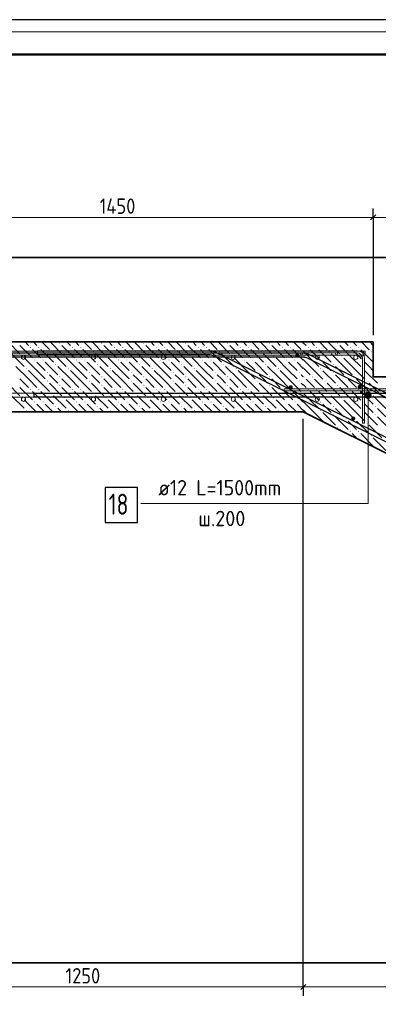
# Model space of a CAD drawing. Header units: millimetres. Extents: x 0 to 21005, y 0 to 14850.
# Tile 4 of 22: x 3883 to 6446, y 7811 to 14850. Entities that reach past the tile are written whole.
import ezdxf

# ---------------------------------------------------------------- set-up
doc = ezdxf.new("R2010")
doc.units = ezdxf.units.MM
for name, color, linetype, lineweight in [('Standard', 7, 'Continuous', 25), ('Обрамление проемов стержнями', 7, 'Continuous', 25), ('Позиционная метка линия выноска', 7, 'Continuous', 13), ('Размерная линия_ общее', 7, 'Continuous', 13), ('Фоновоя арматура Х1', 7, 'Continuous', 25)]:
    doc.layers.add(name, color=color, linetype=linetype, lineweight=lineweight)
doc.layers.add('ЖБ Лестница', color=7, linetype='Continuous', lineweight=25, true_color=0xe0e0ff)
doc.layers.add('ЖБ Перекрытие верхний уровень', color=7, linetype='Continuous', lineweight=25, true_color=0xe0e0ff)
doc.styles.add('ISOCPEUR', font='txt')

msp = doc.modelspace()

# ---------------------------------------------------------------- hatches: boundary and pattern name
at = {"layer": 'ЖБ Лестница', "linetype": 'Continuous', "lineweight": 18, "transparency": 33554687}
for points in [[(6151.9, 12536), (6155.1, 12539.2), (6158.4, 12536), (6155.1, 12532.7)], [(5941.9, 12506), (5945.1, 12509.2), (5948.4, 12506), (5945.1, 12502.7)], [(6001.9, 12506), (6005.1, 12509.2), (6008.4, 12506), (6005.1, 12502.7)], [(6091.9, 12476), (6095.1, 12479.2), (6098.4, 12476), (6095.1, 12472.7)], [(6241.9, 12506), (6245.1, 12509.2), (6248.4, 12506), (6245.1, 12502.7)], [(6301.9, 12506), (6305.1, 12509.2), (6308.4, 12506), (6305.1, 12502.7)], [(6391.9, 12476), (6395.1, 12479.2), (6398.4, 12476), (6395.1, 12472.7)], [(6031.9, 12416), (6035.1, 12419.2), (6038.4, 12416), (6035.1, 12412.7)], [(6121.9, 12386), (6125.1, 12389.2), (6128.4, 12386), (6125.1, 12382.7)], [(6181.9, 12446), (6185.1, 12449.2), (6188.4, 12446), (6185.1, 12442.7)], [(6331.9, 12416), (6335.1, 12419.2), (6338.4, 12416), (6335.1, 12412.7)], [(6031.9, 12356), (6035.1, 12359.2), (6038.4, 12356), (6035.1, 12352.7)], [(6121.9, 12326), (6125.1, 12329.2), (6128.4, 12326), (6125.1, 12322.7)], [(6331.9, 12356), (6335.1, 12359.2), (6338.4, 12356), (6335.1, 12352.7)], [(5911.9, 12296), (5915.1, 12299.2), (5918.4, 12296), (5915.1, 12292.7)], [(5971.9, 12296), (5975.1, 12299.2), (5978.4, 12296), (5975.1, 12292.7)], [(6061.9, 12266), (6065.1, 12269.2), (6068.4, 12266), (6065.1, 12262.7)], [(6211.9, 12296), (6215.1, 12299.2), (6218.4, 12296), (6215.1, 12292.7)], [(6271.9, 12296), (6275.1, 12299.2), (6278.4, 12296), (6275.1, 12292.7)], [(6361.9, 12266), (6365.1, 12269.2), (6368.4, 12266), (6365.1, 12262.7)], [(5941.9, 12206), (5945.1, 12209.2), (5948.4, 12206), (5945.1, 12202.7)], [(6001.9, 12206), (6005.1, 12209.2), (6008.4, 12206), (6005.1, 12202.7)], [(6091.9, 12176), (6095.1, 12179.2), (6098.4, 12176), (6095.1, 12172.7)], [(6151.9, 12236), (6155.1, 12239.2), (6158.4, 12236), (6155.1, 12232.7)], [(6241.9, 12206), (6245.1, 12209.2), (6248.4, 12206), (6245.1, 12202.7)], [(6301.9, 12206), (6305.1, 12209.2), (6308.4, 12206), (6305.1, 12202.7)], [(6391.9, 12176), (6395.1, 12179.2), (6398.4, 12176), (6395.1, 12172.7)], [(6031.9, 12116), (6035.1, 12119.2), (6038.4, 12116), (6035.1, 12112.7)], [(6181.9, 12146), (6185.1, 12149.2), (6188.4, 12146), (6185.1, 12142.7)], [(6331.9, 12116), (6335.1, 12119.2), (6338.4, 12116), (6335.1, 12112.7)], [(6031.9, 12056), (6035.1, 12059.2), (6038.4, 12056), (6035.1, 12052.7)], [(6121.9, 12086), (6125.1, 12089.2), (6128.4, 12086), (6125.1, 12082.7)], [(6331.9, 12056), (6335.1, 12059.2), (6338.4, 12056), (6335.1, 12052.7)], [(6421.9, 12086), (6425.1, 12089.2), (6428.4, 12086), (6425.1, 12082.7)], [(6064.6, 11968.7), (6065.1, 11969.2), (6066.6, 11967.7)], [(6121.9, 12026), (6125.1, 12029.2), (6128.4, 12026), (6125.1, 12022.7)], [(6211.9, 11996), (6215.1, 11999.2), (6218.4, 11996), (6215.1, 11992.7)], [(6271.9, 11996), (6275.1, 11999.2), (6278.4, 11996), (6275.1, 11992.7)], [(6361.9, 11966), (6365.1, 11969.2), (6368.4, 11966), (6365.1, 11962.7)], [(6421.9, 12026), (6425.1, 12029.2), (6428.4, 12026), (6425.1, 12022.7)], [(6151.9, 11936), (6155.1, 11939.2), (6158.4, 11936), (6155.1, 11932.7)], [(6241.9, 11906), (6245.1, 11909.2), (6248.4, 11906), (6245.1, 11902.7)], [(6301.9, 11906), (6305.1, 11909.2), (6308.4, 11906), (6305.1, 11902.7)], [(6391.9, 11876), (6395.1, 11879.2), (6398.4, 11876), (6395.1, 11872.7)], [(6424.6, 11788.7), (6425.1, 11789.2), (6426.6, 11787.7)]]:
    msp.add_hatch(color=7, dxfattribs=at).paths.add_polyline_path(points, flags=16)
at = {"layer": 'ЖБ Перекрытие верхний уровень', "linetype": 'Continuous', "lineweight": 18, "transparency": 33554687}
for points in [[(4166.8, 12536.9), (4170, 12540.2), (4173.3, 12536.9), (4170, 12533.7)], [(4466.8, 12536.9), (4470, 12540.2), (4473.3, 12536.9), (4470, 12533.7)], [(4766.8, 12536.9), (4770, 12540.2), (4773.3, 12536.9), (4770, 12533.7)], [(5066.8, 12536.9), (5070, 12540.2), (5073.3, 12536.9), (5070, 12533.7)], [(5366.8, 12536.9), (5370, 12540.2), (5373.3, 12536.9), (5370, 12533.7)], [(5666.8, 12536.9), (5670, 12540.2), (5673.3, 12536.9), (5670, 12533.7)], [(3956.8, 12506.9), (3960, 12510.2), (3963.3, 12506.9), (3960, 12503.7)], [(4016.8, 12506.9), (4020, 12510.2), (4023.3, 12506.9), (4020, 12503.7)], [(4106.8, 12476.9), (4110, 12480.2), (4113.3, 12476.9), (4110, 12473.7)], [(4256.8, 12506.9), (4260, 12510.2), (4263.3, 12506.9), (4260, 12503.7)], [(4316.8, 12506.9), (4320, 12510.2), (4323.3, 12506.9), (4320, 12503.7)], [(4406.8, 12476.9), (4410, 12480.2), (4413.3, 12476.9), (4410, 12473.7)], [(4556.8, 12506.9), (4560, 12510.2), (4563.3, 12506.9), (4560, 12503.7)], [(4616.8, 12506.9), (4620, 12510.2), (4623.3, 12506.9), (4620, 12503.7)], [(4706.8, 12476.9), (4710, 12480.2), (4713.3, 12476.9), (4710, 12473.7)], [(4856.8, 12506.9), (4860, 12510.2), (4863.3, 12506.9), (4860, 12503.7)], [(4916.8, 12506.9), (4920, 12510.2), (4923.3, 12506.9), (4920, 12503.7)], [(5006.8, 12476.9), (5010, 12480.2), (5013.3, 12476.9), (5010, 12473.7)], [(5156.8, 12506.9), (5160, 12510.2), (5163.3, 12506.9), (5160, 12503.7)], [(5216.8, 12506.9), (5220, 12510.2), (5223.3, 12506.9), (5220, 12503.7)], [(5306.8, 12476.9), (5310, 12480.2), (5313.3, 12476.9), (5310, 12473.7)], [(5456.8, 12506.9), (5460, 12510.2), (5463.3, 12506.9), (5460, 12503.7)], [(5516.8, 12506.9), (5520, 12510.2), (5523.3, 12506.9), (5520, 12503.7)], [(5606.8, 12476.9), (5610, 12480.2), (5613.3, 12476.9), (5610, 12473.7)], [(5756.8, 12506.9), (5760, 12510.2), (5763.3, 12506.9), (5760, 12503.7)], [(5816.8, 12506.9), (5820, 12510.2), (5823.3, 12506.9), (5820, 12503.7)], [(5906.8, 12476.9), (5910, 12480.2), (5910.1, 12480.1), (5910.1, 12473.8), (5910, 12473.7)], [(3896.8, 12446.9), (3900, 12450.2), (3903.3, 12446.9), (3900, 12443.7)], [(3986.8, 12416.9), (3990, 12420.2), (3993.3, 12416.9), (3990, 12413.7)], [(4046.8, 12416.9), (4050, 12420.2), (4053.3, 12416.9), (4050, 12413.7)], [(4136.8, 12386.9), (4140, 12390.2), (4143.3, 12386.9), (4140, 12383.7)], [(4196.8, 12446.9), (4200, 12450.2), (4203.3, 12446.9), (4200, 12443.7)], [(4286.8, 12416.9), (4290, 12420.2), (4293.3, 12416.9), (4290, 12413.7)], [(4346.8, 12416.9), (4350, 12420.2), (4353.3, 12416.9), (4350, 12413.7)], [(4436.8, 12386.9), (4440, 12390.2), (4443.3, 12386.9), (4440, 12383.7)], [(4496.8, 12446.9), (4500, 12450.2), (4503.3, 12446.9), (4500, 12443.7)], [(4586.8, 12416.9), (4590, 12420.2), (4593.3, 12416.9), (4590, 12413.7)], [(4646.8, 12416.9), (4650, 12420.2), (4653.3, 12416.9), (4650, 12413.7)], [(4736.8, 12386.9), (4740, 12390.2), (4743.3, 12386.9), (4740, 12383.7)], [(4796.8, 12446.9), (4800, 12450.2), (4803.3, 12446.9), (4800, 12443.7)], [(4886.8, 12416.9), (4890, 12420.2), (4893.3, 12416.9), (4890, 12413.7)], [(4946.8, 12416.9), (4950, 12420.2), (4953.3, 12416.9), (4950, 12413.7)], [(5036.8, 12386.9), (5040, 12390.2), (5043.3, 12386.9), (5040, 12383.7)], [(5096.8, 12446.9), (5100, 12450.2), (5103.3, 12446.9), (5100, 12443.7)], [(5186.8, 12416.9), (5190, 12420.2), (5193.3, 12416.9), (5190, 12413.7)], [(5246.8, 12416.9), (5250, 12420.2), (5253.3, 12416.9), (5250, 12413.7)], [(5336.8, 12386.9), (5340, 12390.2), (5343.3, 12386.9), (5340, 12383.7)], [(5396.8, 12446.9), (5400, 12450.2), (5403.3, 12446.9), (5400, 12443.7)], [(5486.8, 12416.9), (5490, 12420.2), (5493.3, 12416.9), (5490, 12413.7)], [(5546.8, 12416.9), (5550, 12420.2), (5553.3, 12416.9), (5550, 12413.7)], [(5636.8, 12386.9), (5640, 12390.2), (5643.3, 12386.9), (5640, 12383.7)], [(5696.8, 12446.9), (5700, 12450.2), (5703.3, 12446.9), (5700, 12443.7)], [(5786.8, 12416.9), (5790, 12420.2), (5793.3, 12416.9), (5790, 12413.7)], [(5846.8, 12416.9), (5850, 12420.2), (5853.3, 12416.9), (5850, 12413.7)], [(3926.8, 12356.9), (3930, 12360.2), (3933.3, 12356.9), (3930, 12353.7)], [(4076.8, 12326.9), (4080, 12330.2), (4083.3, 12326.9), (4080, 12323.7)], [(4226.8, 12356.9), (4230, 12360.2), (4233.3, 12356.9), (4230, 12353.7)], [(4376.8, 12326.9), (4380, 12330.2), (4383.3, 12326.9), (4380, 12323.7)], [(4526.8, 12356.9), (4530, 12360.2), (4533.3, 12356.9), (4530, 12353.7)], [(4676.8, 12326.9), (4680, 12330.2), (4683.3, 12326.9), (4680, 12323.7)], [(4826.8, 12356.9), (4830, 12360.2), (4833.3, 12356.9), (4830, 12353.7)], [(4976.8, 12326.9), (4980, 12330.2), (4983.3, 12326.9), (4980, 12323.7)], [(5126.8, 12356.9), (5130, 12360.2), (5133.3, 12356.9), (5130, 12353.7)], [(5276.8, 12326.9), (5280, 12330.2), (5283.3, 12326.9), (5280, 12323.7)], [(5426.8, 12356.9), (5430, 12360.2), (5433.3, 12356.9), (5430, 12353.7)], [(5576.8, 12326.9), (5580, 12330.2), (5583.3, 12326.9), (5580, 12323.7)], [(5726.8, 12356.9), (5730, 12360.2), (5733.3, 12356.9), (5730, 12353.7)], [(5876.8, 12326.9), (5880, 12330.2), (5883.3, 12326.9), (5880, 12323.7)], [(4076.8, 12266.9), (4080, 12270.2), (4083.3, 12266.9), (4080, 12263.7)], [(4166.8, 12296.9), (4170, 12300.2), (4173.3, 12296.9), (4170, 12293.7)], [(4376.8, 12266.9), (4380, 12270.2), (4383.3, 12266.9), (4380, 12263.7)], [(4466.8, 12296.9), (4470, 12300.2), (4473.3, 12296.9), (4470, 12293.7)], [(4676.8, 12266.9), (4680, 12270.2), (4683.3, 12266.9), (4680, 12263.7)], [(4766.8, 12296.9), (4770, 12300.2), (4773.3, 12296.9), (4770, 12293.7)], [(4976.8, 12266.9), (4980, 12270.2), (4983.3, 12266.9), (4980, 12263.7)], [(5066.8, 12296.9), (5070, 12300.2), (5073.3, 12296.9), (5070, 12293.7)], [(5276.8, 12266.9), (5280, 12270.2), (5283.3, 12266.9), (5280, 12263.7)], [(5366.8, 12296.9), (5370, 12300.2), (5373.3, 12296.9), (5370, 12293.7)], [(5576.8, 12266.9), (5580, 12270.2), (5583.3, 12266.9), (5580, 12263.7)], [(5666.8, 12296.9), (5670, 12300.2), (5673.3, 12296.9), (5670, 12293.7)], [(5876.8, 12266.9), (5880, 12270.2), (5883.3, 12266.9), (5880, 12263.7)], [(3956.8, 12206.9), (3960, 12210.2), (3963.3, 12206.9), (3960, 12203.7)], [(4016.8, 12206.9), (4020, 12210.2), (4023.3, 12206.9), (4020, 12203.7)], [(4106.8, 12176.9), (4110, 12180.2), (4113.3, 12176.9), (4110, 12173.7)], [(4166.8, 12236.9), (4170, 12240.2), (4173.3, 12236.9), (4170, 12233.7)], [(4256.8, 12206.9), (4260, 12210.2), (4263.3, 12206.9), (4260, 12203.7)], [(4316.8, 12206.9), (4320, 12210.2), (4323.3, 12206.9), (4320, 12203.7)], [(4406.8, 12176.9), (4410, 12180.2), (4413.3, 12176.9), (4410, 12173.7)], [(4466.8, 12236.9), (4470, 12240.2), (4473.3, 12236.9), (4470, 12233.7)], [(4556.8, 12206.9), (4560, 12210.2), (4563.3, 12206.9), (4560, 12203.7)], [(4616.8, 12206.9), (4620, 12210.2), (4623.3, 12206.9), (4620, 12203.7)], [(4706.8, 12176.9), (4710, 12180.2), (4713.3, 12176.9), (4710, 12173.7)], [(4766.8, 12236.9), (4770, 12240.2), (4773.3, 12236.9), (4770, 12233.7)], [(4856.8, 12206.9), (4860, 12210.2), (4863.3, 12206.9), (4860, 12203.7)], [(4916.8, 12206.9), (4920, 12210.2), (4923.3, 12206.9), (4920, 12203.7)], [(5006.8, 12176.9), (5010, 12180.2), (5013.3, 12176.9), (5010, 12173.7)], [(5066.8, 12236.9), (5070, 12240.2), (5073.3, 12236.9), (5070, 12233.7)], [(5156.8, 12206.9), (5160, 12210.2), (5163.3, 12206.9), (5160, 12203.7)], [(5216.8, 12206.9), (5220, 12210.2), (5223.3, 12206.9), (5220, 12203.7)], [(5306.8, 12176.9), (5310, 12180.2), (5313.3, 12176.9), (5310, 12173.7)], [(5366.8, 12236.9), (5370, 12240.2), (5373.3, 12236.9), (5370, 12233.7)], [(5456.8, 12206.9), (5460, 12210.2), (5463.3, 12206.9), (5460, 12203.7)], [(5516.8, 12206.9), (5520, 12210.2), (5523.3, 12206.9), (5520, 12203.7)], [(5606.8, 12176.9), (5610, 12180.2), (5613.3, 12176.9), (5610, 12173.7)], [(5666.8, 12236.9), (5670, 12240.2), (5673.3, 12236.9), (5670, 12233.7)], [(5756.8, 12206.9), (5760, 12210.2), (5763.3, 12206.9), (5760, 12203.7)], [(5816.8, 12206.9), (5820, 12210.2), (5823.3, 12206.9), (5820, 12203.7)], [(5906.8, 12176.9), (5910, 12180.2), (5910.1, 12180.1), (5910.1, 12173.8), (5910, 12173.7)], [(3896.8, 12146.9), (3900, 12150.2), (3903.3, 12146.9), (3900, 12143.7)], [(3986.8, 12116.9), (3990, 12120.2), (3993.3, 12116.9), (3990, 12113.7)], [(4046.8, 12116.9), (4050, 12120.2), (4053.3, 12116.9), (4050, 12113.7)], [(4196.8, 12146.9), (4200, 12150.2), (4203.3, 12146.9), (4200, 12143.7)], [(4286.8, 12116.9), (4290, 12120.2), (4293.3, 12116.9), (4290, 12113.7)], [(4346.8, 12116.9), (4350, 12120.2), (4353.3, 12116.9), (4350, 12113.7)], [(4496.8, 12146.9), (4500, 12150.2), (4503.3, 12146.9), (4500, 12143.7)], [(4586.8, 12116.9), (4590, 12120.2), (4593.3, 12116.9), (4590, 12113.7)], [(4646.8, 12116.9), (4650, 12120.2), (4653.3, 12116.9), (4650, 12113.7)], [(4796.8, 12146.9), (4800, 12150.2), (4803.3, 12146.9), (4800, 12143.7)], [(4886.8, 12116.9), (4890, 12120.2), (4893.3, 12116.9), (4890, 12113.7)], [(4946.8, 12116.9), (4950, 12120.2), (4953.3, 12116.9), (4950, 12113.7)], [(5096.8, 12146.9), (5100, 12150.2), (5103.3, 12146.9), (5100, 12143.7)], [(5186.8, 12116.9), (5190, 12120.2), (5193.3, 12116.9), (5190, 12113.7)], [(5246.8, 12116.9), (5250, 12120.2), (5253.3, 12116.9), (5250, 12113.7)], [(5396.8, 12146.9), (5400, 12150.2), (5403.3, 12146.9), (5400, 12143.7)], [(5486.8, 12116.9), (5490, 12120.2), (5493.3, 12116.9), (5490, 12113.7)], [(5546.8, 12116.9), (5550, 12120.2), (5553.3, 12116.9), (5550, 12113.7)], [(5696.8, 12146.9), (5700, 12150.2), (5703.3, 12146.9), (5700, 12143.7)], [(5786.8, 12116.9), (5790, 12120.2), (5793.3, 12116.9), (5790, 12113.7)], [(5846.8, 12116.9), (5850, 12120.2), (5853.3, 12116.9), (5850, 12113.7)], [(3926.8, 12056.9), (3930, 12060.2), (3933.3, 12056.9), (3930, 12053.7)], [(4136.8, 12086.9), (4140, 12090.2), (4143.3, 12086.9), (4140, 12083.7)], [(4226.8, 12056.9), (4230, 12060.2), (4233.3, 12056.9), (4230, 12053.7)], [(4436.8, 12086.9), (4440, 12090.2), (4443.3, 12086.9), (4440, 12083.7)], [(4526.8, 12056.9), (4530, 12060.2), (4533.3, 12056.9), (4530, 12053.7)], [(4736.8, 12086.9), (4740, 12090.2), (4743.3, 12086.9), (4740, 12083.7)], [(4826.8, 12056.9), (4830, 12060.2), (4833.3, 12056.9), (4830, 12053.7)], [(5036.8, 12086.9), (5040, 12090.2), (5043.3, 12086.9), (5040, 12083.7)], [(5126.8, 12056.9), (5130, 12060.2), (5133.3, 12056.9), (5130, 12053.7)], [(5336.8, 12086.9), (5340, 12090.2), (5343.3, 12086.9), (5340, 12083.7)], [(5426.8, 12056.9), (5430, 12060.2), (5433.3, 12056.9), (5430, 12053.7)], [(5636.8, 12086.9), (5640, 12090.2), (5643.3, 12086.9), (5640, 12083.7)], [(5726.8, 12056.9), (5730, 12060.2), (5733.3, 12056.9), (5730, 12053.7)]]:
    msp.add_hatch(color=7, dxfattribs=at).paths.add_polyline_path(points, flags=16)
at = {"layer": 'Позиционная метка линия выноска', "linetype": 'Continuous', "lineweight": 13, "transparency": 33554687}
for points in [[(6350.5, 12166), (6395.5, 12166), (6392.4, 12177.2)], [(6350.5, 12166), (6392.4, 12177.2), (6353.7, 12177.2)], [(6353.7, 12177.2), (6392.4, 12177.2), (6384.3, 12185.3)], [(6353.7, 12177.2), (6384.3, 12185.3), (6361.8, 12185.3)], [(6361.8, 12185.3), (6384.3, 12185.3), (6373, 12188.5)], [(6353.7, 12154.7), (6395.5, 12166), (6350.5, 12166)], [(6353.7, 12154.7), (6392.4, 12154.7), (6395.5, 12166)], [(6361.8, 12146.6), (6392.4, 12154.7), (6353.7, 12154.7)], [(6361.8, 12146.6), (6384.3, 12146.6), (6392.4, 12154.7)], [(6384.3, 12146.6), (6361.8, 12146.6), (6373, 12143.5)]]:
    msp.add_hatch(color=7, dxfattribs=at).paths.add_polyline_path(points)
at = {"layer": 'Фоновоя арматура Х1', "linetype": 'Continuous', "lineweight": 35, "transparency": 33554687}
for points in [[(5881.5, 12448.8), (5880.4, 12454.6), (5877.1, 12459.4), (5872.2, 12462.7), (5866.5, 12463.8), (5860.8, 12462.7), (5855.9, 12459.4), (5852.6, 12454.6), (5851.5, 12448.8), (5852.6, 12443.1), (5855.9, 12438.2), (5860.8, 12435), (5866.5, 12433.8), (5872.2, 12435), (5877.1, 12438.2), (5880.4, 12443.1)], [(5834.5, 12222.3), (5833.4, 12228), (5830.2, 12232.9), (5825.3, 12236.2), (5819.5, 12237.3), (5813.8, 12236.2), (5808.9, 12232.9), (5805.7, 12228), (5804.5, 12222.3), (5805.7, 12216.6), (5808.9, 12211.7), (5813.8, 12208.4), (5819.5, 12207.3), (5825.3, 12208.4), (5830.2, 12211.7), (5833.4, 12216.6)], [(6328.7, 12225.2), (6327.6, 12231), (6324.3, 12235.8), (6319.5, 12239.1), (6313.7, 12240.2), (6308, 12239.1), (6303.1, 12235.8), (6299.9, 12231), (6298.7, 12225.2), (6299.9, 12219.5), (6303.1, 12214.6), (6308, 12211.4), (6313.7, 12210.2), (6319.5, 12211.4), (6324.3, 12214.6), (6327.6, 12219.5)], [(6281.8, 11998.7), (6280.6, 12004.4), (6277.4, 12009.3), (6272.5, 12012.5), (6266.8, 12013.7), (6261, 12012.5), (6256.2, 12009.3), (6252.9, 12004.4), (6251.8, 11998.7), (6252.9, 11992.9), (6256.2, 11988.1), (6261, 11984.8), (6266.8, 11983.7), (6272.5, 11984.8), (6277.4, 11988.1), (6280.6, 11992.9)]]:
    msp.add_hatch(color=7, dxfattribs=at).paths.add_polyline_path(points)

# ---------------------------------------------------------------- linework, layer by layer
at = {"color": 7, "linetype": 'Continuous', "lineweight": 25, "transparency": 33554687}
for points in [[(3421.2, 12467.6), (5908.1, 12467.6), (5913.7, 12467.4), (5919.5, 12466.8), (5925.2, 12466), (5930.8, 12464.8), (5936.3, 12463.3), (5941.8, 12461.5), (5947.1, 12459.5), (5952.3, 12457.2), (12339.6, 9263.5)], [(12326.8, 9236.4), (5939.4, 12430.1), (5935.6, 12431.8), (5931.7, 12433.3), (5927.8, 12434.5), (5923.9, 12435.6), (5919.9, 12436.4), (5915.8, 12437), (5911.7, 12437.4), (5907.5, 12437.6), (3421.2, 12437.6), (3421.2, 12467.6)], [(11650.8, 9256.4), (5271.7, 12445.9), (5267.9, 12447.6), (5264, 12449.1), (5260.1, 12450.4), (5256.1, 12451.4), (5252.1, 12452.3), (5248.1, 12452.9), (5243.9, 12453.3), (5239.8, 12453.5), (4010.1, 12453.5), (4010.1, 12483.5), (5240.4, 12483.5), (5246, 12483.2), (5251.7, 12482.7), (5257.4, 12481.8), (5263, 12480.7), (5268.6, 12479.2), (5274, 12477.4), (5279.4, 12475.3), (5284.5, 12473), (11663.6, 9283.5)], [(4493.8, 11256.3), (4723.8, 11256.3), (4723.8, 11506.3), (4493.8, 11506.3), (4493.8, 11256.3)]]:
    msp.add_lwpolyline(points, dxfattribs=at)
at = {"color": 38, "linetype": 'Continuous', "lineweight": 25, "true_color": 0x5f1e0f, "transparency": 33554687}
msp.add_lwpolyline([(7612.1, 11591.5), (6508.4, 12143.4), (6504.5, 12145.1), (6500.7, 12146.6), (6496.8, 12147.9), (6492.8, 12148.9), (6488.8, 12149.8), (6484.7, 12150.4), (6480.6, 12150.8), (6476.4, 12151), (3987.6, 12151), (3987.6, 12181), (6477.1, 12181), (6482.7, 12180.7), (6488.4, 12180.2), (6494.1, 12179.3), (6499.7, 12178.2), (6505.3, 12176.7), (6510.7, 12174.9), (6516.1, 12172.8), (6521.2, 12170.5), (7625.5, 11618.4), (7612.1, 11591.5)], dxfattribs=at)
at = {"layer": 'Standard', "color": 7, "linetype": 'Continuous', "lineweight": 25, "transparency": 33554687}
msp.add_lwpolyline([(0, 0), (21000, 0), (21000, 14850), (0, 14850), (0, 0)], close=True, dxfattribs=at)
at = {"layer": 'Standard', "color": 7, "linetype": 'Continuous', "lineweight": 13, "transparency": 33554687}
for points in [[(21005, 14764.4), (300, 14764.4), (300, 4836.2), (21005, 4836.2)], [(6353.3, 12451), (1999.6, 12451), (1999.6, 12481), (6353.3, 12481), (6353.3, 12451)], [(6353.3, 12151), (1999.6, 12151), (1999.6, 12181), (6353.3, 12181), (6353.3, 12151)]]:
    msp.add_lwpolyline(points, dxfattribs=at)
at = {"layer": 'Standard', "color": 7, "linetype": 'Continuous', "lineweight": 50, "transparency": 33554687}
msp.add_lwpolyline([(1000, 14600), (20750, 14600), (20750, 250), (1000, 250), (1000, 14600)], close=True, dxfattribs=at)
at = {"layer": 'Standard', "color": 254, "linetype": 'Continuous', "lineweight": 35, "true_color": 0xc4c4ff, "transparency": 33554687}
msp.add_lwpolyline([(1749.6, 8108.5), (19625.9, 8108.5), (19625.9, 13150.3), (1749.6, 13150.3), (1749.6, 8108.5)], dxfattribs=at)
at = {"layer": 'Standard', "color": 7, "linetype": 'Continuous', "lineweight": 18, "transparency": 33554687}
for centre in [(3910.1, 12436), (4410.1, 12436), (4910.1, 12436), (5410.1, 12436), (6010.1, 12436), (6285.1, 12436), (3910.1, 12136), (4410.1, 12136), (4910.1, 12136), (5410.1, 12136), (6010.1, 12136), (6285.1, 12136)]:
    msp.add_circle(centre, 15, dxfattribs=at)
at = {"layer": 'ЖБ Лестница', "color": 7, "linetype": 'Continuous', "lineweight": 35, "transparency": 33554687}
for p, q in [((6410.1, 12546), (5910.1, 12546)), ((6410.1, 12296), (6410.1, 12546)), ((7160.1, 12296), (6410.1, 12296)), ((5910.1, 12046), (11660.1, 9171))]:
    msp.add_line(p, q, dxfattribs=at)
at = {"layer": 'ЖБ Лестница', "color": 9, "linetype": 'Continuous', "lineweight": 18, "true_color": 0xc7c7c7, "transparency": 33554687}
for p, q in [((5910.1, 12541), (5930.1, 12521)), ((5990.1, 12521), (5965.1, 12546)), ((6025.1, 12546), (6080.1, 12491)), ((6085.1, 12546), (6170.1, 12461)), ((6205.1, 12546), (6230.1, 12521)), ((6290.1, 12521), (6265.1, 12546)), ((6325.1, 12546), (6380.1, 12491)), ((6385.1, 12546), (6410.1, 12521)), ((5960.1, 12431), (5910.1, 12481)), ((5960.1, 12491), (6020.1, 12431)), ((6020.1, 12491), (6110.1, 12401)), ((6200.1, 12371), (6110.1, 12461)), ((6260.1, 12431), (6170.1, 12521)), ((6260.1, 12491), (6320.1, 12431)), ((6320.1, 12491), (6410.1, 12401)), ((6410.1, 12461), (6410.1, 12461)), ((5910.1, 12421), (5960.1, 12371)), ((5960.1, 12431), (6020.1, 12371)), ((6080.1, 12371), (6050.1, 12401)), ((6200.1, 12431), (6260.1, 12371)), ((6260.1, 12431), (6320.1, 12371)), ((6380.1, 12371), (6350.1, 12401)), ((5910.1, 12361), (5960.1, 12311)), ((5960.1, 12371), (6050.1, 12281)), ((6050.1, 12341), (6140.1, 12251)), ((6110.1, 12341), (6080.1, 12371)), ((6140.1, 12371), (6200.1, 12311)), ((6200.1, 12371), (6260.1, 12311)), ((6260.1, 12371), (6350.1, 12281)), ((6350.1, 12341), (6440.1, 12251)), ((6410.1, 12341), (6380.1, 12371)), ((5960.1, 12251), (5930.1, 12281)), ((5990.1, 12221), (5960.1, 12251)), ((5990.1, 12281), (6080.1, 12191)), ((6080.1, 12251), (6170.1, 12161)), ((6140.1, 12311), (6230.1, 12221)), ((6260.1, 12251), (6230.1, 12281)), ((6290.1, 12221), (6260.1, 12251)), ((6290.1, 12281), (6380.1, 12191)), ((6380.1, 12251), (6470.1, 12161)), ((5910.1, 12241), (5930.1, 12221)), ((5960.1, 12131), (5910.1, 12181)), ((5960.1, 12191), (6020.1, 12131)), ((6020.1, 12191), (6110.1, 12101)), ((6260.1, 12131), (6170.1, 12221)), ((6260.1, 12191), (6320.1, 12131)), ((6320.1, 12191), (6410.1, 12101)), ((5910.1, 12121), (5960.1, 12071)), ((5960.1, 12131), (6020.1, 12071)), ((6200.1, 12071), (6110.1, 12161)), ((6200.1, 12131), (6260.1, 12071)), ((6260.1, 12131), (6320.1, 12071)), ((6500.1, 12071), (6410.1, 12161)), ((5910.1, 12061), (5940.1, 12031)), ((5960.1, 12071), (6050.1, 11981)), ((6080.1, 12071), (6050.1, 12101)), ((6050.1, 12041), (6140.1, 11951)), ((6110.1, 12041), (6080.1, 12071)), ((6140.1, 12071), (6200.1, 12011)), ((6200.1, 12071), (6260.1, 12011)), ((6260.1, 12071), (6350.1, 11981)), ((6380.1, 12071), (6350.1, 12101)), ((6350.1, 12041), (6440.1, 11951)), ((6410.1, 12041), (6380.1, 12071)), ((6440.1, 12071), (6500.1, 12011)), ((6140.1, 12011), (6230.1, 11921)), ((6260.1, 11951), (6230.1, 11981)), ((6290.1, 11981), (6380.1, 11891)), ((6440.1, 12011), (6530.1, 11921)), ((6180.1, 11911), (6170.1, 11921)), ((6290.1, 11921), (6260.1, 11951)), ((6380.1, 11951), (6470.1, 11861)), ((6260.1, 11891), (6300.1, 11851)), ((6320.1, 11891), (6410.1, 11801)), ((6500.1, 11771), (6410.1, 11861))]:
    msp.add_line(p, q, dxfattribs=at)
at = {"layer": 'ЖБ Перекрытие верхний уровень', "color": 7, "linetype": 'Continuous', "lineweight": 35, "transparency": 33554687}
for p, q in [((5910.1, 12546), (2785.1, 12546)), ((2785.1, 12046), (5910.1, 12046))]:
    msp.add_line(p, q, dxfattribs=at)
at = {"layer": 'ЖБ Перекрытие верхний уровень', "color": 9, "linetype": 'Continuous', "lineweight": 18, "true_color": 0xc7c7c7, "transparency": 33554687}
for p, q in [((3801, 12546), (3885, 12461.9)), ((3921, 12546), (3945, 12521.9)), ((3981, 12546), (4005, 12521.9)), ((4041, 12546), (4095, 12491.9)), ((4101, 12546), (4185, 12461.9)), ((4221, 12546), (4245, 12521.9)), ((4281, 12546), (4305, 12521.9)), ((4341, 12546), (4395, 12491.9)), ((4401, 12546), (4485, 12461.9)), ((4521, 12546), (4545, 12521.9)), ((4581, 12546), (4605, 12521.9)), ((4641, 12546), (4695, 12491.9)), ((4701, 12546), (4785, 12461.9)), ((4821, 12546), (4845, 12521.9)), ((4881, 12546), (4905, 12521.9)), ((4941, 12546), (4995, 12491.9)), ((5001, 12546), (5085, 12461.9)), ((5121, 12546), (5145, 12521.9)), ((5181, 12546), (5205, 12521.9)), ((5241, 12546), (5295, 12491.9)), ((5301, 12546), (5385, 12461.9)), ((5421, 12546), (5445, 12521.9)), ((5481, 12546), (5505, 12521.9)), ((5541, 12546), (5595, 12491.9)), ((5601, 12546), (5685, 12461.9)), ((5721, 12546), (5745, 12521.9)), ((5781, 12546), (5805, 12521.9)), ((5841, 12546), (5895, 12491.9)), ((5901, 12546), (5910.1, 12536.8)), ((3825, 12461.9), (3915, 12371.9)), ((3885, 12521.9), (3975, 12431.9)), ((4005, 12461.9), (3975, 12491.9)), ((4035, 12431.9), (4005, 12461.9)), ((4035, 12491.9), (4125, 12401.9)), ((4125, 12461.9), (4215, 12371.9)), ((4185, 12521.9), (4275, 12431.9)), ((4305, 12461.9), (4275, 12491.9)), ((4335, 12431.9), (4305, 12461.9)), ((4335, 12491.9), (4425, 12401.9)), ((4425, 12461.9), (4515, 12371.9)), ((4485, 12521.9), (4575, 12431.9)), ((4605, 12461.9), (4575, 12491.9)), ((4635, 12431.9), (4605, 12461.9)), ((4635, 12491.9), (4725, 12401.9)), ((4725, 12461.9), (4815, 12371.9)), ((4785, 12521.9), (4875, 12431.9)), ((4905, 12461.9), (4875, 12491.9)), ((4935, 12431.9), (4905, 12461.9)), ((4935, 12491.9), (5025, 12401.9)), ((5025, 12461.9), (5115, 12371.9)), ((5085, 12521.9), (5175, 12431.9)), ((5205, 12461.9), (5175, 12491.9)), ((5235, 12431.9), (5205, 12461.9)), ((5235, 12491.9), (5325, 12401.9)), ((5325, 12461.9), (5415, 12371.9)), ((5385, 12521.9), (5475, 12431.9)), ((5505, 12461.9), (5475, 12491.9)), ((5535, 12431.9), (5505, 12461.9)), ((5535, 12491.9), (5625, 12401.9)), ((5625, 12461.9), (5715, 12371.9)), ((5685, 12521.9), (5775, 12431.9)), ((5805, 12461.9), (5775, 12491.9)), ((5835, 12431.9), (5805, 12461.9)), ((5835, 12491.9), (5910.1, 12416.8)), ((4005, 12341.9), (3915, 12431.9)), ((4005, 12401.9), (4065, 12341.9)), ((4065, 12401.9), (4155, 12311.9)), ((4305, 12341.9), (4215, 12431.9)), ((4305, 12401.9), (4365, 12341.9)), ((4365, 12401.9), (4455, 12311.9)), ((4605, 12341.9), (4515, 12431.9)), ((4605, 12401.9), (4665, 12341.9)), ((4665, 12401.9), (4755, 12311.9)), ((4905, 12341.9), (4815, 12431.9)), ((4905, 12401.9), (4965, 12341.9)), ((4965, 12401.9), (5055, 12311.9)), ((5205, 12341.9), (5115, 12431.9)), ((5205, 12401.9), (5265, 12341.9)), ((5265, 12401.9), (5355, 12311.9)), ((5505, 12341.9), (5415, 12431.9)), ((5505, 12401.9), (5565, 12341.9)), ((5565, 12401.9), (5655, 12311.9)), ((5805, 12341.9), (5715, 12431.9)), ((5805, 12401.9), (5865, 12341.9)), ((5865, 12401.9), (5910.1, 12356.8)), ((3945, 12281.9), (3855, 12371.9)), ((3945, 12341.9), (4005, 12281.9)), ((4005, 12341.9), (4065, 12281.9)), ((4245, 12281.9), (4155, 12371.9)), ((4245, 12341.9), (4305, 12281.9)), ((4305, 12341.9), (4365, 12281.9)), ((4545, 12281.9), (4455, 12371.9)), ((4545, 12341.9), (4605, 12281.9)), ((4605, 12341.9), (4665, 12281.9)), ((4845, 12281.9), (4755, 12371.9)), ((4845, 12341.9), (4905, 12281.9)), ((4905, 12341.9), (4965, 12281.9)), ((5145, 12281.9), (5055, 12371.9)), ((5145, 12341.9), (5205, 12281.9)), ((5205, 12341.9), (5265, 12281.9)), ((5445, 12281.9), (5355, 12371.9)), ((5445, 12341.9), (5505, 12281.9)), ((5505, 12341.9), (5565, 12281.9)), ((5745, 12281.9), (5655, 12371.9)), ((5745, 12341.9), (5805, 12281.9)), ((5805, 12341.9), (5865, 12281.9)), ((3795, 12251.9), (3885, 12161.9)), ((3885, 12281.9), (3945, 12221.9)), ((3945, 12281.9), (4005, 12221.9)), ((4005, 12281.9), (4095, 12191.9)), ((4125, 12281.9), (4095, 12311.9)), ((4095, 12251.9), (4185, 12161.9)), ((4155, 12251.9), (4125, 12281.9)), ((4185, 12281.9), (4245, 12221.9)), ((4245, 12281.9), (4305, 12221.9)), ((4305, 12281.9), (4395, 12191.9)), ((4425, 12281.9), (4395, 12311.9)), ((4395, 12251.9), (4485, 12161.9)), ((4455, 12251.9), (4425, 12281.9)), ((4485, 12281.9), (4545, 12221.9)), ((4545, 12281.9), (4605, 12221.9)), ((4605, 12281.9), (4695, 12191.9)), ((4725, 12281.9), (4695, 12311.9)), ((4695, 12251.9), (4785, 12161.9)), ((4755, 12251.9), (4725, 12281.9)), ((4785, 12281.9), (4845, 12221.9)), ((4845, 12281.9), (4905, 12221.9)), ((4905, 12281.9), (4995, 12191.9)), ((5025, 12281.9), (4995, 12311.9)), ((4995, 12251.9), (5085, 12161.9)), ((5055, 12251.9), (5025, 12281.9)), ((5085, 12281.9), (5145, 12221.9)), ((5145, 12281.9), (5205, 12221.9)), ((5205, 12281.9), (5295, 12191.9)), ((5325, 12281.9), (5295, 12311.9)), ((5295, 12251.9), (5385, 12161.9)), ((5355, 12251.9), (5325, 12281.9)), ((5385, 12281.9), (5445, 12221.9)), ((5445, 12281.9), (5505, 12221.9)), ((5505, 12281.9), (5595, 12191.9)), ((5625, 12281.9), (5595, 12311.9)), ((5595, 12251.9), (5685, 12161.9)), ((5655, 12251.9), (5625, 12281.9)), ((5685, 12281.9), (5745, 12221.9)), ((5745, 12281.9), (5805, 12221.9)), ((5805, 12281.9), (5895, 12191.9)), ((5910.1, 12296.8), (5895, 12311.9)), ((5895, 12251.9), (5910.1, 12236.8)), ((3885, 12221.9), (3975, 12131.9)), ((4005, 12161.9), (3975, 12191.9)), ((4035, 12191.9), (4125, 12101.9)), ((4185, 12221.9), (4275, 12131.9)), ((4305, 12161.9), (4275, 12191.9)), ((4335, 12191.9), (4425, 12101.9)), ((4485, 12221.9), (4575, 12131.9)), ((4605, 12161.9), (4575, 12191.9)), ((4635, 12191.9), (4725, 12101.9)), ((4785, 12221.9), (4875, 12131.9)), ((4905, 12161.9), (4875, 12191.9)), ((4935, 12191.9), (5025, 12101.9)), ((5085, 12221.9), (5175, 12131.9)), ((5205, 12161.9), (5175, 12191.9)), ((5235, 12191.9), (5325, 12101.9)), ((5385, 12221.9), (5475, 12131.9)), ((5505, 12161.9), (5475, 12191.9)), ((5535, 12191.9), (5625, 12101.9)), ((5685, 12221.9), (5775, 12131.9)), ((5805, 12161.9), (5775, 12191.9)), ((5835, 12191.9), (5910.1, 12116.8)), ((3825, 12161.9), (3915, 12071.9)), ((4001, 12046), (3915, 12131.9)), ((4035, 12131.9), (4005, 12161.9)), ((4125, 12161.9), (4215, 12071.9)), ((4301, 12046), (4215, 12131.9)), ((4335, 12131.9), (4305, 12161.9)), ((4425, 12161.9), (4515, 12071.9)), ((4601, 12046), (4515, 12131.9)), ((4635, 12131.9), (4605, 12161.9)), ((4725, 12161.9), (4815, 12071.9)), ((4901, 12046), (4815, 12131.9)), ((4935, 12131.9), (4905, 12161.9)), ((5025, 12161.9), (5115, 12071.9)), ((5201, 12046), (5115, 12131.9)), ((5235, 12131.9), (5205, 12161.9)), ((5325, 12161.9), (5415, 12071.9)), ((5501, 12046), (5415, 12131.9)), ((5535, 12131.9), (5505, 12161.9)), ((5625, 12161.9), (5715, 12071.9)), ((5801, 12046), (5715, 12131.9)), ((5835, 12131.9), (5805, 12161.9)), ((4005, 12101.9), (4061, 12046)), ((4065, 12101.9), (4121, 12046)), ((4181, 12046), (4155, 12071.9)), ((4305, 12101.9), (4361, 12046)), ((4365, 12101.9), (4421, 12046)), ((4481, 12046), (4455, 12071.9)), ((4605, 12101.9), (4661, 12046)), ((4665, 12101.9), (4721, 12046)), ((4781, 12046), (4755, 12071.9)), ((4905, 12101.9), (4961, 12046)), ((4965, 12101.9), (5021, 12046)), ((5081, 12046), (5055, 12071.9)), ((5205, 12101.9), (5261, 12046)), ((5265, 12101.9), (5321, 12046)), ((5381, 12046), (5355, 12071.9)), ((5505, 12101.9), (5561, 12046)), ((5565, 12101.9), (5621, 12046)), ((5681, 12046), (5655, 12071.9)), ((5805, 12101.9), (5861, 12046)), ((5865, 12101.9), (5910.1, 12056.8))]:
    msp.add_line(p, q, dxfattribs=at)
at = {"layer": 'Обрамление проемов стержнями', "color": 7, "linetype": 'Continuous', "lineweight": 13, "transparency": 33554687}
for p, q in [((5022.6, 12468.5), (5022.6, 12483.5)), ((6295.1, 12483.5), (5022.6, 12483.5)), ((6295.1, 12468.5), (5022.6, 12468.5)), ((6332.6, 12431), (6332.6, 11966)), ((6347.6, 12431), (6347.6, 11966)), ((5772.6, 12196), (5772.6, 12211)), ((7045.1, 12211), (5772.6, 12211)), ((7045.1, 12196), (5772.6, 12196)), ((6332.6, 11966), (6347.6, 11966))]:
    msp.add_line(p, q, dxfattribs=at)
at = {"layer": 'Обрамление проемов стержнями', "color": 7, "linetype": 'Continuous', "lineweight": 18, "transparency": 33554687}
for centre in [(5897.6, 12461), (6147.6, 12461), (6325.1, 12433.5), (6325.1, 12183.5)]:
    msp.add_circle(centre, 7.5, dxfattribs=at)
at = {"layer": 'Обрамление проемов стержнями', "color": 7, "linetype": 'Continuous', "lineweight": 13, "transparency": 33554687}
for radius in [52.5, 37.5]:
    msp.add_arc((6295.1, 12431), radius, 0, 90, dxfattribs=at)
at = {"layer": 'Позиционная метка линия выноска', "color": 7, "linetype": 'Continuous', "lineweight": 13, "transparency": 33554687}
for p, q in [((6373, 12188.5), (6373, 12188.5)), ((6350.5, 12166), (6350.5, 12166)), ((6373, 12143.5), (6373, 12143.5)), ((6395.5, 12166), (6395.5, 12166))]:
    msp.add_line(p, q, dxfattribs=at)
msp.add_lwpolyline([(4748, 11390.7), (6373, 11390.7), (6373, 12166)], dxfattribs=at)
msp.add_circle((6373, 12166), 22.5, dxfattribs=at)
at = {"layer": 'Размерная линия_ общее', "color": 7, "linetype": 'Continuous', "lineweight": 25, "transparency": 33554687}
for p, q in [((6391.4, 13418.3), (6428.9, 13455.8)), ((5891.4, 7916.6), (5928.9, 7954.1))]:
    msp.add_line(p, q, dxfattribs=at)
at = {"layer": 'Размерная линия_ общее', "color": 253, "linetype": 'Continuous', "lineweight": -3, "true_color": 0xa0a0a0, "transparency": 33554687}
for p, q in [((6410.1, 13437.1), (6410.1, 13499.6)), ((6410.1, 13437.1), (6410.1, 13374.6)), ((6410.1, 13437.1), (6410.1, 12596)), ((5910.1, 7935.4), (5910.1, 7997.9)), ((5910.1, 7935.4), (5910.1, 7872.9))]:
    msp.add_line(p, q, dxfattribs=at)
at = {"layer": 'Размерная линия_ общее', "color": 7, "linetype": 'Continuous', "lineweight": 13, "transparency": 33554687}
for p, q in [((2785.1, 13437.1), (6410.1, 13437.1)), ((6410.1, 13437.1), (11660.1, 13437.1)), ((2785.1, 7935.4), (5910.1, 7935.4)), ((5910.1, 7935.4), (11660.1, 7935.4))]:
    msp.add_line(p, q, dxfattribs=at)
at = {"layer": 'Размерная линия_ общее', "color": 253, "linetype": 'Continuous', "lineweight": -3, "true_color": 0xa0a0a0, "transparency": 33554687}
msp.add_lwpolyline([(5910.1, 7935.4), (5910.1, 7943.9), (5910.1, 7943.9), (5910.1, 7943.9), (5910.1, 7943.9), (5910.1, 7943.9), (5910.1, 7943.9), (5910.1, 9228.1), (5910.1, 9228.1), (5910.1, 11996)], dxfattribs=at)

# ---------------------------------------------------------------- texts
at = {"color": 7, "linetype": 'Continuous', "lineweight": 13, "transparency": 33554687, "attachment_point": 7, "style": 'ISOCPEUR'}
for s, insert, char_height, width in [('\\W0.94;ø12 L=1500mm ', (4873.7, 11449.3), 110, 1052.191), ('\\W0.75;18', (4518.8, 11311.3), 150, 236.144), ('\\W0.95;ш.200 ', (5159.7, 11229.3), 110, 481.068)]:
    msp.add_mtext(s, dxfattribs=dict(at, insert=insert, char_height=char_height, width=width))
at = {"layer": 'Размерная линия_ общее', "color": 7, "linetype": 'Continuous', "lineweight": 25, "transparency": 33554687, "char_height": 110, "attachment_point": 7, "style": 'ISOCPEUR'}
for s, insert, width in [('\\W0.87;1450', (4454.6, 13462.1), 344.716), ('\\W0.87;1250', (4210.1, 7960.4), 333.451)]:
    msp.add_mtext(s, dxfattribs=dict(at, insert=insert, width=width))

doc.saveas('drawing.dxf')
